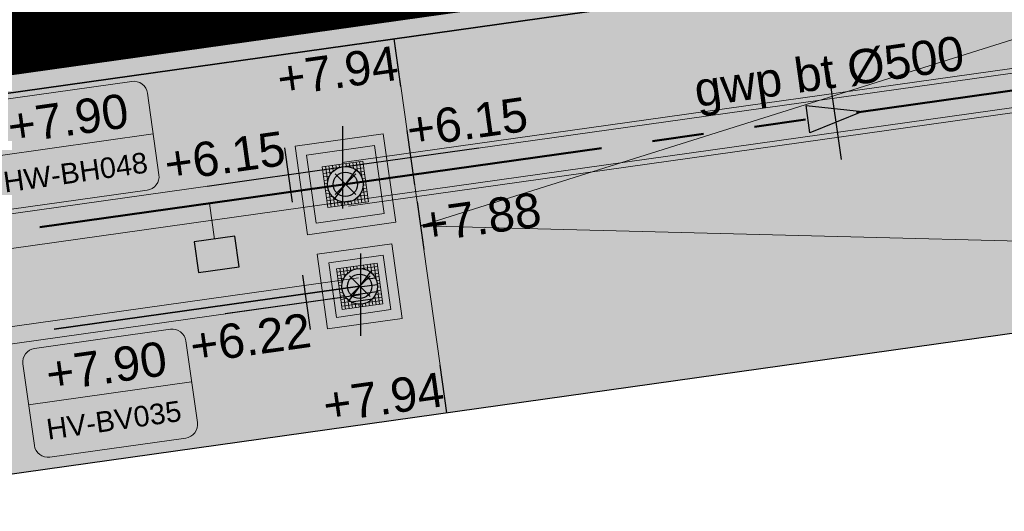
# Model space of a CAD drawing. Extents: x 98477 to 100410, y 398052 to 398969.
# Tile 184 of 256: x 98687 to 98701, y 398429 to 398436. Entities that reach past the tile are written whole.
import ezdxf
from ezdxf.enums import TextEntityAlignment as Align

# ---------------------------------------------------------------- set-up
doc = ezdxf.new("R2010")
doc.units = 0
for name, pattern in [('AL-NUTSTRACE', [17, 5, -3.5, 0, -3.5, 5]), ('RI-DWA', [9.75, 4.5, -0.75, 0.75, -0.75, 0.75, -0.75, 0.75, -0.75]), ('RI-RWA', [8.25, 4.5, -0.75, 0.75, -0.75, 0.75, -0.75])]:
    doc.linetypes.add(name, pattern=pattern)
for name, color, linetype, lineweight in [('N-GW-hoogtelijn laagte NAP +7.50', 90, 'AL-HOOGTELIJN +7.50', 18), ('N-KO-kantverharding', 2, 'Continuous', 25), ('N-RI-DWA b.o.b.', 24, 'Continuous', 25), ('N-RI-DWA hoofdriool', 24, 'RI-DWA', 35), ('N-RI-DWA hoofdriool buiswand', 24, 'Continuous', 13), ('N-RI-DWA put', 1, 'Continuous', 25), ('N-RI-DWA putdeksel', 7, 'Continuous', 18), ('N-RI-DWA putnummer', 24, 'Continuous', 18), ('N-RI-DWA putwand', 7, 'Continuous', 18), ('N-RI-RWA b.o.b.', 162, 'Continuous', 25), ('N-RI-RWA hoofdriool', 162, 'RI-RWA', 50), ('N-RI-RWA hoofdriool buiswand', 162, 'Continuous', 13), ('N-RI-RWA kolkaansluitleiding', 132, 'RI-RWA', 18), ('N-RI-RWA put', 1, 'Continuous', 25), ('N-RI-RWA putdeksel', 7, 'Continuous', 18), ('N-RI-RWA putnummer', 162, 'Continuous', 18), ('N-RI-RWA putwand', 7, 'Continuous', 18), ('N-RI-RWA strenginformatie', 162, 'Continuous', 25), ('N-RI-straatkolk', 7, 'Continuous', 25), ('N-RI-stroomrichting', 7, 'Continuous', 25), ('N-VH-afschotrichting', 250, 'Continuous', 18), ("N-VH-arcering 'MAT' grijs 251", 251, 'Continuous', 18), ('N-VH-arcering printbeton', 8, 'Continuous', 9), ('X-AL-hoogtelijn - Niv 1', 1, 'AL-HOOGTELIJN', 18), ('X-AL-nutstrace VERWERKT', 252, 'AL-NUTSTRACE', 18), ('X-AL-planthoogte VERWERKT', 180, 'Continuous', 25)]:
    doc.layers.add(name, color=color, linetype=linetype, lineweight=lineweight)
for name, color, linetype, plot in [('X-AL-contourlijnen', 30, 'Continuous', False), ('X-AL-hulplijn', 30, 'Continuous', False), ('X-AL-hulplijn riolering', 30, 'Continuous', False)]:
    doc.layers.add(name, color=color, linetype=linetype, plot=plot)
doc.styles.add('CS Annotative', font='arial.ttf')
doc.styles.get("Standard").update_dxf_attribs({"font": 'txt.shx'})
doc.linetypes.add('AL-HOOGTELIJN', pattern='A,10,-1.5,["H",Standard,S=0.9,R=0,X=-0.3,Y=-0.45],-1.5,30', length=43)
doc.linetypes.add('AL-HOOGTELIJN +7.50', pattern='A,7.5,-1.5,["+7.50",Standard,S=0.9,R=0,X=-0.3,Y=-0.45],-4.5,22.5', length=36)

# ---------------------------------------------------------------- blocks, each defined once
blk = doc.blocks.new('*U47')
h = blk.add_hatch()
h.set_pattern_fill('ANSI31', color=256, scale=0.8, angle=143)
h.set_pattern_definition([(188, (-3e-16, -1e-16), (0.013917, -0.099027), [])])
h.paths.add_polyline_path([(-0.156, -0.208, 0.618819), (0.26, 0, 0.235469), (0.156, 0.208)])
at = {"flags": 128}
blk.add_lwpolyline([(-0.156, -0.208), (0.156, 0.208)], dxfattribs=at)
blk.add_circle((0, 0), 0.26)
at = {"layer": 'N-RI-DWA putdeksel', "flags": 128}
blk.add_lwpolyline([(-0.255, -0.339), (0.339, -0.255), (0.255, 0.339), (-0.339, 0.255)], close=True, dxfattribs=at)
at = {"layer": 'N-RI-DWA putdeksel', "lineweight": 5, "flags": 128}
for points in [[(-0.091, 0.29), (-0.085, 0.246)], [(-0.042, 0.297), (-0.036, 0.257)], [(0.008, 0.304), (0.014, 0.26)], [(0.036, 0.258), (0.262, 0.289)], [(0.057, 0.311), (0.066, 0.252)], [(0.107, 0.318), (0.119, 0.231)], [(0.156, 0.325), (0.175, 0.192)], [(0.206, 0.332), (0.238, 0.106)], [(-0.332, 0.206), (-0.106, 0.238)], [(-0.325, 0.156), (-0.192, 0.175)], [(-0.289, 0.262), (-0.258, 0.036)], [(-0.24, 0.269), (-0.221, 0.137)], [(-0.19, 0.276), (-0.178, 0.189)], [(-0.141, 0.283), (-0.132, 0.224)], [(0.137, 0.221), (0.269, 0.24)], [(0.189, 0.178), (0.276, 0.19)], [(-0.318, 0.107), (-0.231, 0.119)], [(-0.311, 0.057), (-0.252, 0.066)], [(-0.304, 0.008), (-0.26, 0.014)], [(0.224, 0.132), (0.283, 0.141)], [(0.246, 0.085), (0.29, 0.091)], [(0.257, 0.036), (0.297, 0.042)], [(-0.297, -0.042), (-0.257, -0.036)], [(-0.29, -0.091), (-0.246, -0.085)], [(-0.283, -0.141), (-0.224, -0.132)], [(-0.238, -0.106), (-0.206, -0.332)], [(0.221, -0.137), (0.24, -0.269)], [(0.231, -0.119), (0.318, -0.107)], [(0.252, -0.066), (0.311, -0.057)], [(0.258, -0.036), (0.289, -0.262)], [(0.26, -0.014), (0.304, -0.008)], [(-0.276, -0.19), (-0.189, -0.178)], [(-0.269, -0.24), (-0.137, -0.221)], [(-0.262, -0.289), (-0.036, -0.258)], [(-0.175, -0.192), (-0.156, -0.325)], [(-0.119, -0.231), (-0.107, -0.318)], [(-0.066, -0.252), (-0.057, -0.311)], [(-0.014, -0.26), (-0.008, -0.304)], [(0.036, -0.257), (0.042, -0.297)], [(0.085, -0.246), (0.091, -0.29)], [(0.106, -0.238), (0.332, -0.206)], [(0.132, -0.224), (0.141, -0.283)], [(0.178, -0.189), (0.19, -0.276)], [(0.192, -0.175), (0.325, -0.156)]]:
    blk.add_lwpolyline(points, dxfattribs=at)
at = {"layer": 'N-RI-DWA putwand', "flags": 128}
for points in [[(-0.468, -0.621), (0.621, -0.468), (0.468, 0.621), (-0.621, 0.468)], [(-0.34, -0.452), (0.452, -0.34), (0.34, 0.452), (-0.452, 0.34)]]:
    blk.add_lwpolyline(points, close=True, dxfattribs=at)
blk = doc.blocks.new('*U89')
at = {"layer": 'X-AL-hulplijn', "flags": 128}
blk.add_lwpolyline([(0.049, -0.347), (-0.049, 0.347)], dxfattribs=at)
at = {"layer": 'X-AL-planthoogte VERWERKT', "linetype": 'Continuous', "style": 'CS Annotative'}
blk.add_attdef('HOOGTE-LINKS', text='', height=0.5, rotation=172, dxfattribs=at).set_placement((0, 0), align=Align.MIDDLE_RIGHT)
blk = doc.blocks.new('*U87')
at = {"layer": 'X-AL-hulplijn', "flags": 128}
blk.add_lwpolyline([(-0.049, 0.347), (0.049, -0.347)], dxfattribs=at)
at = {"layer": 'X-AL-planthoogte VERWERKT', "linetype": 'Continuous', "style": 'CS Annotative'}
blk.add_attdef('HOOGTE-LINKS', text='', height=0.5, rotation=188, dxfattribs=at).set_placement((0, 0), align=Align.MIDDLE_RIGHT)
blk = doc.blocks.new('*U272')
at = {"layer": 'X-AL-hulplijn', "flags": 128}
blk.add_lwpolyline([(-0.049, 0.347), (0.049, -0.347)], dxfattribs=at)
at = {"layer": 'X-AL-planthoogte VERWERKT', "linetype": 'Continuous', "style": 'CS Annotative'}
blk.add_attdef('HOOGTE-RECHTS', text='', height=0.5, rotation=172, dxfattribs=at).set_placement((0, 0), align=Align.MIDDLE_LEFT)
blk = doc.blocks.new('*U52')
h = blk.add_hatch(color=256)
h.dxf.hatch_style = 1
h.paths.add_polyline_path([(-0.156, -0.208, 0.618819), (0.26, 0, 0.235469), (0.156, 0.208)])
at = {"flags": 128}
blk.add_lwpolyline([(-0.156, -0.208), (0.156, 0.208)], dxfattribs=at)
blk.add_circle((0, 0), 0.26)
at = {"layer": 'N-RI-RWA putdeksel', "flags": 128}
blk.add_lwpolyline([(-0.255, -0.339), (0.339, -0.255), (0.255, 0.339), (-0.339, 0.255)], close=True, dxfattribs=at)
at = {"layer": 'N-RI-RWA putdeksel', "lineweight": 5, "flags": 128}
for points in [[(-0.091, 0.29), (-0.085, 0.246)], [(-0.042, 0.297), (-0.036, 0.257)], [(0.008, 0.304), (0.014, 0.26)], [(0.036, 0.258), (0.262, 0.289)], [(0.057, 0.311), (0.066, 0.252)], [(0.107, 0.318), (0.119, 0.231)], [(0.156, 0.325), (0.175, 0.192)], [(0.206, 0.332), (0.238, 0.106)], [(-0.332, 0.206), (-0.106, 0.238)], [(-0.325, 0.156), (-0.192, 0.175)], [(-0.289, 0.262), (-0.258, 0.036)], [(-0.24, 0.269), (-0.221, 0.137)], [(-0.19, 0.276), (-0.178, 0.189)], [(-0.141, 0.283), (-0.132, 0.224)], [(0.137, 0.221), (0.269, 0.24)], [(0.189, 0.178), (0.276, 0.19)], [(-0.318, 0.107), (-0.231, 0.119)], [(-0.311, 0.057), (-0.252, 0.066)], [(-0.304, 0.008), (-0.26, 0.014)], [(0.224, 0.132), (0.283, 0.141)], [(0.246, 0.085), (0.29, 0.091)], [(0.257, 0.036), (0.297, 0.042)], [(-0.297, -0.042), (-0.257, -0.036)], [(-0.29, -0.091), (-0.246, -0.085)], [(-0.283, -0.141), (-0.224, -0.132)], [(-0.238, -0.106), (-0.206, -0.332)], [(0.221, -0.137), (0.24, -0.269)], [(0.231, -0.119), (0.318, -0.107)], [(0.252, -0.066), (0.311, -0.057)], [(0.258, -0.036), (0.289, -0.262)], [(0.26, -0.014), (0.304, -0.008)], [(-0.276, -0.19), (-0.189, -0.178)], [(-0.269, -0.24), (-0.137, -0.221)], [(-0.262, -0.289), (-0.036, -0.258)], [(-0.175, -0.192), (-0.156, -0.325)], [(-0.119, -0.231), (-0.107, -0.318)], [(-0.066, -0.252), (-0.057, -0.311)], [(-0.014, -0.26), (-0.008, -0.304)], [(0.036, -0.257), (0.042, -0.297)], [(0.085, -0.246), (0.091, -0.29)], [(0.106, -0.238), (0.332, -0.206)], [(0.132, -0.224), (0.141, -0.283)], [(0.178, -0.189), (0.19, -0.276)], [(0.192, -0.175), (0.325, -0.156)]]:
    blk.add_lwpolyline(points, dxfattribs=at)
at = {"layer": 'N-RI-RWA putwand', "flags": 128}
for points in [[(-0.553, -0.734), (0.734, -0.553), (0.553, 0.734), (-0.734, 0.553)], [(-0.426, -0.565), (0.565, -0.426), (0.426, 0.565), (-0.565, 0.426)]]:
    blk.add_lwpolyline(points, close=True, dxfattribs=at)
blk = doc.blocks.new('*U739')
at = {"layer": 'X-AL-hulplijn riolering', "flags": 128}
for points in [[(0, -3), (0, 3)], [(5.23, -1.285), (4.673, 2.676)], [(-3.683, -2.537), (-4.239, 1.424)], [(9.903, 1.392), (0, 0)], [(0, 0), (-9.903, -1.392)]]:
    blk.add_lwpolyline(points, dxfattribs=at)
at = {"layer": 'N-RI-RWA b.o.b.', "linetype": 'Continuous', "style": 'CS Annotative'}
blk.add_attdef('B.o.b.rechts', text='', height=0.5, rotation=8, dxfattribs=at).set_placement((0.935, 0.535), align=Align.MIDDLE_LEFT)
blk.add_attdef('B.o.b.links', text='', height=0.5, rotation=8, dxfattribs=at).set_placement((-0.848, 0.285), align=Align.MIDDLE_RIGHT)
blk = doc.blocks.new('*U93')
at = {"layer": 'N-RI-stroomrichting'}
h = blk.add_hatch(color=256, dxfattribs=at)
h.dxf.hatch_style = 1
h.paths.add_polyline_path([(1.981, 0.278), (-1.841, -1.269), (-2.12, 0.712)])
blk.add_lwpolyline([(1.981, 0.278), (-1.841, -1.269), (-2.12, 0.712)], close=True, dxfattribs=at)
at = {"layer": 'X-AL-hulplijn riolering'}
blk.add_lwpolyline([(0.452, -3.218), (-0.452, 3.218)], dxfattribs=at)
at = {"lineweight": 25, "style": 'CS Annotative'}
blk.add_attdef('Strenginformatie', text='', height=2.5, rotation=8, dxfattribs=at).set_placement((-0.452, 3.218), align=Align.MIDDLE_CENTER)
blk = doc.blocks.new('*U555')
at = {"layer": 'X-AL-hulplijn riolering'}
for points in [[(-0.628, 0.628), (0, 0), (0.628, 0.628, 0.414214)], [(0, 0), (-0.628, -0.628, 0.414214), (0.628, -0.628)]]:
    blk.add_hatch(color=256, dxfattribs=at).paths.add_polyline_path(points)
at = {"lineweight": 9}
blk.add_line((-25.891, 1.999), (-14.008, 3.67), dxfattribs=at)
blk.add_lwpolyline([(-24.344, -1.822), (-14.441, -0.431, 0.414214), (-13.59, 0.699), (-14.425, 6.64, 0.414214), (-15.555, 7.491), (-25.457, 6.1, 0.414214), (-26.308, 4.97), (-25.473, -0.971, 0.414214)], format="xyb", close=True)
at = {"layer": 'X-AL-hulplijn riolering'}
for points in [[(0.753, -0.753), (-0.753, 0.753)], [(0.753, 0.753), (-0.753, -0.753)]]:
    blk.add_lwpolyline(points, dxfattribs=at)
blk.add_circle((0, 0), 0.887, dxfattribs=at)
at = {"style": 'CS Annotative'}
for tag, height, p in [('HOOGTE', 2.5, (-20.224, 4.791)), ('NR', 1.5, (-19.674, 0.878))]:
    blk.add_attdef(tag, text='', height=height, rotation=8, dxfattribs=at).set_placement(p, align=Align.MIDDLE_CENTER)
blk = doc.blocks.new('*U514')
at = {"layer": 'X-AL-hulplijn riolering', "flags": 128}
for points in [[(0, -3), (0, 3)], [(-3.683, -2.537), (-4.239, 1.424)], [(0, 0), (-9.903, -1.392)]]:
    blk.add_lwpolyline(points, dxfattribs=at)
at = {"layer": 'N-RI-DWA b.o.b.', "linetype": 'Continuous', "style": 'CS Annotative'}
blk.add_attdef('B.o.b.links', text='', height=0.5, rotation=8, dxfattribs=at).set_placement((-0.737, -0.507), align=Align.MIDDLE_RIGHT)
blk = doc.blocks.new('*U559')
at = {"layer": 'X-AL-hulplijn riolering'}
for points in [[(-0.628, 0.628), (0, 0), (0.628, 0.628, 0.414214)], [(0, 0), (-0.628, -0.628, 0.414214), (0.628, -0.628)]]:
    blk.add_hatch(color=256, dxfattribs=at).paths.add_polyline_path(points)
at = {"lineweight": 9}
blk.add_line((-24.134, -8.619), (-12.251, -6.949), dxfattribs=at)
blk.add_lwpolyline([(-22.587, -12.441), (-12.685, -11.05, 0.414214), (-11.834, -9.92), (-12.669, -3.978, 0.414214), (-13.798, -3.127), (-23.701, -4.519, 0.414214), (-24.552, -5.649), (-23.717, -11.59, 0.414214)], format="xyb", close=True)
at = {"layer": 'X-AL-hulplijn riolering'}
for points in [[(0.753, -0.753), (-0.753, 0.753)], [(0.753, 0.753), (-0.753, -0.753)]]:
    blk.add_lwpolyline(points, dxfattribs=at)
blk.add_circle((0, 0), 0.887, dxfattribs=at)
at = {"style": 'CS Annotative'}
for tag, height, p in [('HOOGTE', 2.5, (-18.468, -5.828)), ('NR', 1.5, (-17.918, -9.741))]:
    blk.add_attdef(tag, text='', height=height, rotation=8, dxfattribs=at).set_placement(p, align=Align.MIDDLE_CENTER)
blk = doc.blocks.new('*U837')
blk.add_lwpolyline([(-1.329, -1.323), (1.642, -0.905), (1.329, 1.323), (-1.642, 0.905)], close=True)
blk.add_solid([(-1.329, -1.323), (-1.642, 0.905), (-1.329, -1.323), (1.642, -0.905)])

msp = doc.modelspace()

# ---------------------------------------------------------------- hatches: boundary and pattern name
at = {"layer": "N-VH-arcering 'MAT' grijs 251"}
h = msp.add_hatch(color=256, dxfattribs=at)
h.dxf.hatch_style = 1
edge = h.paths.add_edge_path()
edge.add_line((98801.71, 398275.503), (98759.079, 398269.511))
edge.add_arc((98758.557, 398273.225), 3.75, 188, 278, ccw=False)
edge.add_line((98754.843, 398272.703), (98754.732, 398273.495))
edge.add_arc((98759.436, 398274.156), 4.75, 98, 188, ccw=False)
edge.add_line((98758.775, 398278.86), (98802.644, 398285.025))
edge.add_arc((98800.8, 398298.146), 13.25, 278, 315.3696)
edge.add_arc((98814.321, 398284.798), 5.75, 98, 135.3696, ccw=False)
edge.add_line((98813.521, 398290.492), (98817.945, 398291.114))
edge.add_arc((98818.745, 398285.42), 5.75, 8, 98, ccw=False)
edge.add_line((98824.439, 398286.22), (98832.122, 398231.557))
edge.add_arc((98824.447, 398230.479), 7.75, -36.9034, 8, ccw=False)
edge.add_line((98830.645, 398225.825), (98822.025, 398214.347))
edge.add_arc((98828.622, 398209.393), 8.25, 143.0966, 188)
edge.add_line((98820.453, 398208.245), (98820.952, 398204.691))
edge.add_line((98820.952, 398204.691), (98824.988, 398175.974))
edge.add_line((98824.988, 398175.974), (98826.345, 398166.319))
edge.add_arc((98829.563, 398166.771), 3.25, 188, 278)
edge.add_line((98830.016, 398163.553), (98845.496, 398165.728))
edge.add_line((98845.496, 398165.728), (98850.051, 398166.368))
edge.add_line((98850.051, 398166.368), (98871.26, 398169.349))
edge.add_line((98871.26, 398169.349), (98879.777, 398170.546))
edge.add_line((98879.777, 398170.546), (98895.918, 398172.814))
edge.add_line((98895.918, 398172.814), (98895.013, 398179.251))
edge.add_line((98895.013, 398179.251), (98835.845, 398170.936))
edge.add_arc((98835.184, 398175.639), 4.75, 188, 278, ccw=False)
edge.add_line((98830.48, 398174.978), (98825.977, 398207.018))
edge.add_arc((98833.652, 398208.097), 7.75, 143.0966, 188, ccw=False)
edge.add_line((98827.454, 398212.751), (98836.074, 398224.229))
edge.add_arc((98829.477, 398229.183), 8.25, 323.0966, 368)
edge.add_line((98837.646, 398230.331), (98837.342, 398232.493))
edge.add_line((98837.342, 398232.493), (98837.342, 398232.493))
edge.add_line((98837.342, 398232.493), (98829.688, 398286.958))
edge.add_arc((98835.382, 398287.758), 5.75, 98, 188, ccw=False)
edge.add_line((98834.582, 398293.452), (98882.505, 398300.187))
edge.add_arc((98883.618, 398292.265), 8, 11.632, 98, ccw=False)
edge.add_line((98891.454, 398293.878), (98891, 398296.086))
edge.add_line((98891, 398296.086), (98889.023, 398305.688))
edge.add_line((98889.023, 398305.688), (98888.557, 398307.974))
edge.add_line((98888.557, 398307.974), (98887.385, 398314.76))
edge.add_arc((98879.502, 398313.398), 8, -82, 9.8011, ccw=False)
edge.add_line((98880.615, 398305.476), (98872.945, 398304.398))
edge.add_arc((98872.423, 398308.111), 3.75, 189.4265, 278, ccw=False)
edge.add_arc((92946.735, 397324.304), 6003.05, 9.426501, 10.6116601)
edge.add_line((98847.121, 398429.774), (98842.313, 398429.098))
edge.add_arc((92946.735, 397324.304), 5998.2, 9.4285467, 10.6137733, ccw=False)
edge.add_arc((98860.089, 398306.469), 3.84, -81.4341, 6.6574, ccw=False)
edge.add_line((98860.661, 398302.671), (98847.185, 398300.777))
edge.add_line((98847.185, 398300.777), (98842.63, 398300.137))
edge.add_line((98842.63, 398300.137), (98820.151, 398296.978))
edge.add_arc((98819.35, 398302.672), 5.75, 188, 278, ccw=False)
edge.add_line((98813.656, 398301.872), (98812.306, 398311.477))
edge.add_line((98812.306, 398311.477), (98811.109, 398319.994))
edge.add_line((98811.109, 398319.994), (98809.244, 398333.263))
edge.add_line((98809.244, 398333.263), (98808.674, 398337.323))
edge.add_line((98808.674, 398337.323), (98807.714, 398344.156))
edge.add_line((98807.714, 398344.156), (98807.707, 398344.206))
edge.add_line((98807.707, 398344.206), (98811.668, 398344.762))
edge.add_line((98811.668, 398344.762), (98829.492, 398347.268))
edge.add_line((98829.492, 398347.268), (98831.968, 398347.616))
edge.add_line((98831.968, 398347.616), (98831.064, 398354.052))
edge.add_line((98831.064, 398354.052), (98828.588, 398353.704))
edge.add_line((98828.588, 398353.704), (98810.763, 398351.199))
edge.add_line((98810.763, 398351.199), (98806.802, 398350.643))
edge.add_line((98806.802, 398350.643), (98806.795, 398350.692))
edge.add_line((98806.795, 398350.692), (98805.146, 398362.424))
edge.add_line((98805.146, 398362.424), (98805.048, 398363.12))
edge.add_line((98805.048, 398363.12), (98803.991, 398370.646))
edge.add_line((98803.991, 398370.646), (98802.488, 398381.341))
edge.add_line((98802.488, 398381.341), (98801.43, 398388.867))
edge.add_line((98801.43, 398388.867), (98799.927, 398399.562))
edge.add_line((98799.927, 398399.562), (98798.869, 398407.088))
edge.add_line((98798.869, 398407.088), (98797.366, 398417.783))
edge.add_line((98797.366, 398417.783), (98796.795, 398421.843))
edge.add_line((98796.795, 398421.843), (98795.884, 398428.329))
edge.add_line((98795.884, 398428.329), (98795.877, 398428.379))
edge.add_line((98795.877, 398428.379), (98799.838, 398428.935))
edge.add_line((98799.838, 398428.935), (98817.663, 398431.44))
edge.add_line((98817.663, 398431.44), (98820.138, 398431.788))
edge.add_line((98820.138, 398431.788), (98819.234, 398438.225))
edge.add_line((98819.234, 398438.225), (98816.758, 398437.877))
edge.add_line((98816.758, 398437.877), (98798.933, 398435.372))
edge.add_line((98798.933, 398435.372), (98794.972, 398434.815))
edge.add_line((98794.972, 398434.815), (98794.965, 398434.865))
edge.add_line((98794.965, 398434.865), (98793.379, 398446.154))
edge.add_line((98793.379, 398446.154), (98792.739, 398450.709))
edge.add_line((98792.739, 398450.709), (98789.338, 398474.904))
edge.add_line((98789.338, 398474.904), (98783.892, 398474.138))
edge.add_line((98783.892, 398474.138), (98786.763, 398453.707))
edge.add_arc((98782.059, 398453.046), 4.75, -82, 8, ccw=False)
edge.add_line((98782.72, 398448.342), (98773.115, 398446.992))
edge.add_line((98773.115, 398446.992), (98764.599, 398445.795))
edge.add_line((98764.599, 398445.795), (98743.407, 398442.817))
edge.add_line((98743.407, 398442.817), (98734.891, 398441.62))
edge.add_line((98734.891, 398441.62), (98611.8, 398424.321))
edge.add_line((98611.8, 398424.321), (98607.657, 398453.801))
edge.add_arc((98611.637, 398454.122), 3.993, 101.3918, 184.6082, ccw=False)
edge.add_line((98610.849, 398458.036), (98611.839, 398458.175))
edge.add_line((98611.839, 398458.175), (98639.566, 398462.072))
edge.add_line((98639.566, 398462.072), (98641.547, 398462.351))
edge.add_line((98641.547, 398462.351), (98659.372, 398464.856))
edge.add_line((98659.372, 398464.856), (98661.847, 398465.204))
edge.add_line((98661.847, 398465.204), (98660.943, 398471.64))
edge.add_line((98660.943, 398471.64), (98649.901, 398470.089))
edge.add_line((98649.901, 398470.089), (98624.649, 398466.54))
edge.add_line((98624.649, 398466.54), (98622.669, 398466.261))
edge.add_line((98622.669, 398466.261), (98604.844, 398463.756))
edge.add_line((98604.844, 398463.756), (98602.864, 398463.478))
edge.add_line((98602.864, 398463.478), (98594.941, 398462.365))
edge.add_line((98594.941, 398462.365), (98576.275, 398459.741))
edge.add_line((98576.275, 398459.741), (98577.18, 398453.304))
edge.add_line((98577.18, 398453.304), (98578.17, 398453.444))
edge.add_line((98578.17, 398453.444), (98598.471, 398456.294))
edge.add_arc((98598.792, 398452.314), 3.993, 11.4249, 94.6095, ccw=False)
edge.add_line((98602.706, 398453.105), (98606.849, 398423.625))
edge.add_line((98606.849, 398423.625), (98548.819, 398415.469))
edge.add_arc((98548.158, 398420.173), 4.75, 188, 278, ccw=False)
edge.add_line((98543.454, 398419.512), (98539.768, 398445.74))
edge.add_line((98539.768, 398445.74), (98538.976, 398445.629))
edge.add_line((98538.976, 398445.629), (98538.732, 398447.362))
edge.add_line((98538.732, 398447.362), (98534.771, 398446.805))
edge.add_line((98534.771, 398446.805), (98536.53, 398434.292))
edge.add_line((98536.53, 398434.292), (98537.17, 398429.737))
edge.add_line((98537.17, 398429.737), (98538.395, 398421.022))
edge.add_line((98538.395, 398421.022), (98539.035, 398416.467))
edge.add_line((98539.035, 398416.467), (98541.025, 398402.306))
edge.add_line((98541.025, 398402.306), (98541.665, 398397.751))
edge.add_line((98541.665, 398397.751), (98543.656, 398383.59))
edge.add_line((98543.656, 398383.59), (98544.296, 398379.035))
edge.add_line((98544.296, 398379.035), (98545.604, 398369.727))
edge.add_arc((98543.871, 398369.483), 1.75, -82, 8, ccw=False)
edge.add_line((98544.115, 398367.75), (98522.477, 398364.709))
edge.add_line((98522.477, 398364.709), (98523.215, 398359.461))
edge.add_line((98523.215, 398359.461), (98545.05, 398362.529))
edge.add_line((98545.05, 398362.529), (98549.605, 398363.17))
edge.add_line((98549.605, 398363.17), (98564.162, 398365.215))
edge.add_arc((98564.824, 398360.512), 4.75, 8, 98, ccw=False)
edge.add_line((98569.527, 398361.173), (98576.5, 398311.56))
edge.add_arc((98571.796, 398310.899), 4.75, -82, 8, ccw=False)
edge.add_line((98572.457, 398306.195), (98563.842, 398304.985))
edge.add_line((98563.842, 398304.985), (98559.287, 398304.344))
edge.add_line((98559.287, 398304.344), (98541.016, 398301.777))
edge.add_line((98541.016, 398301.777), (98541.754, 398296.528))
edge.add_line((98541.754, 398296.528), (98553.885, 398298.233))
edge.add_arc((98554.128, 398296.5), 1.75, 8, 98, ccw=False)
edge.add_line((98555.861, 398296.744), (98557.35, 398286.148))
edge.add_line((98557.35, 398286.148), (98557.99, 398281.593))
edge.add_line((98557.99, 398281.593), (98560.134, 398266.343))
edge.add_line((98560.134, 398266.343), (98560.774, 398261.787))
edge.add_line((98560.774, 398261.787), (98562.917, 398246.537))
edge.add_line((98562.917, 398246.537), (98563.557, 398241.982))
edge.add_line((98563.557, 398241.982), (98565.701, 398226.732))
edge.add_line((98565.701, 398226.732), (98566.341, 398222.177))
edge.add_line((98566.341, 398222.177), (98567.566, 398213.462))
edge.add_line((98567.566, 398213.462), (98568.206, 398208.907))
edge.add_line((98568.206, 398208.907), (98576.531, 398149.669))
edge.add_line((98576.531, 398149.669), (98576.556, 398149.491))
edge.add_line((98576.556, 398149.491), (98535.46, 398143.715))
edge.add_line((98535.46, 398143.715), (98536.347, 398137.407))
edge.add_line((98536.347, 398137.407), (98537.337, 398137.546))
edge.add_line((98537.337, 398137.546), (98577.443, 398143.183))
edge.add_line((98577.443, 398143.183), (98578.765, 398133.775))
edge.add_line((98578.765, 398133.775), (98538.659, 398128.139))
edge.add_line((98538.659, 398128.139), (98537.669, 398128))
edge.add_line((98537.669, 398128), (98538.573, 398121.563))
edge.add_line((98538.573, 398121.563), (98579.669, 398127.339))
edge.add_line((98579.669, 398127.339), (98579.676, 398127.289))
edge.add_line((98579.676, 398127.289), (98580.766, 398119.535))
edge.add_line((98580.766, 398119.535), (98582.575, 398106.662))
edge.add_line((98582.575, 398106.662), (98583.062, 398103.196))
edge.add_line((98583.062, 398103.196), (98584.872, 398090.322))
edge.add_line((98584.872, 398090.322), (98585.359, 398086.856))
edge.add_line((98585.359, 398086.856), (98587.168, 398073.983))
edge.add_line((98587.168, 398073.983), (98588.149, 398067.001))
edge.add_arc((98585.921, 398066.688), 2.25, -71.0527, 8, ccw=False)
edge.add_line((98586.652, 398064.56), (98587.088, 398064.71))
edge.add_line((98587.088, 398064.71), (98595.765, 398067.689))
edge.add_line((98595.765, 398067.689), (98596.093, 398067.801))
edge.add_arc((98595.362, 398069.929), 2.25, 188, 288.9473, ccw=False)
edge.add_line((98593.134, 398069.616), (98582.466, 398145.525))
edge.add_arc((98587.169, 398146.186), 4.75, 98, 188, ccw=False)
edge.add_line((98586.508, 398150.89), (98609.067, 398154.06))
edge.add_line((98609.067, 398154.06), (98621.308, 398156.2))
edge.add_line((98621.308, 398156.2), (98618.713, 398174.661))
edge.add_line((98618.713, 398174.661), (98600.889, 398172.156))
edge.add_line((98600.889, 398172.156), (98602.706, 398159.225))
edge.add_line((98602.706, 398159.225), (98585.673, 398156.831))
edge.add_arc((98585.086, 398161.633), 4.838, 189.0296, 276.9704, ccw=False)
edge.add_line((98580.308, 398160.874), (98573.635, 398208.357))
edge.add_line((98573.635, 398208.357), (98572.717, 398214.893))
edge.add_line((98572.717, 398214.893), (98570.017, 398234.104))
edge.add_line((98570.017, 398234.104), (98569.098, 398240.64))
edge.add_line((98569.098, 398240.64), (98568.632, 398243.957))
edge.add_line((98568.632, 398243.957), (98568.166, 398247.275))
edge.add_arc((98572.869, 398247.936), 4.75, 98, 188, ccw=False)
edge.add_line((98572.208, 398252.64), (98597.856, 398256.244))
edge.add_line((98597.856, 398256.244), (98604.392, 398257.163))
edge.add_line((98604.392, 398257.163), (98619.642, 398259.306))
edge.add_line((98619.642, 398259.306), (98626.178, 398260.225))
edge.add_line((98626.178, 398260.225), (98639.447, 398262.089))
edge.add_line((98639.447, 398262.089), (98639.497, 398262.096))
edge.add_line((98639.497, 398262.096), (98640.054, 398258.135))
edge.add_line((98640.054, 398258.135), (98641.863, 398245.262))
edge.add_line((98641.863, 398245.262), (98642.141, 398243.281))
edge.add_line((98642.141, 398243.281), (98643.255, 398235.359))
edge.add_line((98643.255, 398235.359), (98644.577, 398225.952))
edge.add_line((98644.577, 398225.952), (98646.038, 398215.554))
edge.add_line((98646.038, 398215.554), (98646.386, 398213.078))
edge.add_line((98646.386, 398213.078), (98652.823, 398213.983))
edge.add_line((98652.823, 398213.983), (98652.475, 398216.458))
edge.add_line((98652.475, 398216.458), (98651.709, 398221.905))
edge.add_line((98651.709, 398221.905), (98651.431, 398223.885))
edge.add_line((98651.431, 398223.885), (98649.622, 398236.759))
edge.add_line((98649.622, 398236.759), (98649.343, 398238.739))
edge.add_line((98649.343, 398238.739), (98646.49, 398259.04))
edge.add_line((98646.49, 398259.04), (98645.934, 398263.001))
edge.add_line((98645.934, 398263.001), (98645.983, 398263.008))
edge.add_line((98645.983, 398263.008), (98654.398, 398264.191))
edge.add_line((98654.398, 398264.191), (98722.625, 398273.779))
edge.add_line((98722.625, 398273.779), (98731.142, 398274.976))
edge.add_line((98731.142, 398274.976), (98743.97, 398276.779))
edge.add_arc((98744.557, 398271.977), 4.838, 9.0296, 96.9704, ccw=False)
edge.add_line((98749.335, 398272.737), (98750.727, 398262.834))
edge.add_line((98750.727, 398262.834), (98752.41, 398263.07))
edge.add_line((98752.41, 398263.07), (98756.966, 398263.711))
edge.add_line((98756.966, 398263.711), (98772.216, 398265.854))
edge.add_line((98772.216, 398265.854), (98776.771, 398266.494))
edge.add_line((98776.771, 398266.494), (98795.982, 398269.194))
edge.add_line((98795.982, 398269.194), (98800.537, 398269.834))
edge.add_line((98800.537, 398269.834), (98802.468, 398270.106))
edge.add_line((98802.468, 398270.106), (98801.71, 398275.503))
edge = h.paths.add_edge_path(flags=16)
edge.add_line((98744.062, 398333.464), (98751.984, 398334.577))
edge.add_line((98751.984, 398334.577), (98753.966, 398334.856))
edge.add_line((98753.966, 398334.856), (98764.363, 398336.317))
edge.add_line((98764.363, 398336.317), (98764.363, 398336.317))
edge.add_line((98764.363, 398336.317), (98766.343, 398336.595))
edge.add_line((98766.343, 398336.595), (98774.265, 398337.708))
edge.add_line((98774.265, 398337.708), (98774.247, 398337.837))
edge.add_line((98774.247, 398337.837), (98802.49, 398341.806))
edge.add_line((98802.49, 398341.806), (98803.019, 398338.043))
edge.add_line((98803.019, 398338.043), (98808.474, 398299.225))
edge.add_arc((98800.8, 398298.146), 7.75, -82, 8, ccw=False)
edge.add_line((98801.878, 398290.472), (98771.967, 398286.268))
edge.add_line((98771.967, 398286.268), (98767.412, 398285.628))
edge.add_line((98767.412, 398285.628), (98755.133, 398283.902))
edge.add_line((98755.133, 398283.902), (98746.617, 398282.705))
edge.add_line((98746.617, 398282.705), (98730.376, 398280.423))
edge.add_line((98730.376, 398280.423), (98721.86, 398279.226))
edge.add_line((98721.86, 398279.226), (98654.328, 398269.735))
edge.add_arc((98653.667, 398274.439), 4.75, 188, 278, ccw=False)
edge.add_line((98648.963, 398273.778), (98644.134, 398308.14))
edge.add_line((98644.134, 398308.14), (98642.937, 398316.656))
edge.add_line((98642.937, 398316.656), (98640.3, 398335.422))
edge.add_line((98640.3, 398335.422), (98638.121, 398335.116))
edge.add_line((98638.121, 398335.116), (98637.23, 398334.99))
edge.add_line((98637.23, 398334.99), (98635.051, 398334.684))
edge.add_line((98635.051, 398334.684), (98635.74, 398329.782))
edge.add_line((98635.74, 398329.782), (98636.937, 398321.266))
edge.add_line((98636.937, 398321.266), (98638.385, 398310.967))
edge.add_line((98638.385, 398310.967), (98639.025, 398306.412))
edge.add_line((98639.025, 398306.412), (98641.168, 398291.162))
edge.add_line((98641.168, 398291.162), (98642.365, 398282.646))
edge.add_line((98642.365, 398282.646), (98643.715, 398273.04))
edge.add_arc((98639.011, 398272.379), 4.75, -82, 8, ccw=False)
edge.add_line((98639.672, 398267.675), (98619.322, 398264.815))
edge.add_line((98619.322, 398264.815), (98614.272, 398264.105))
edge.add_line((98614.272, 398264.105), (98593.922, 398261.245))
edge.add_arc((98593.261, 398265.949), 4.75, 188, 278, ccw=False)
edge.add_line((98588.557, 398265.288), (98581.779, 398313.514))
edge.add_line((98581.779, 398313.514), (98580.582, 398322.03))
edge.add_line((98580.582, 398322.03), (98575.231, 398360.106))
edge.add_line((98575.231, 398360.106), (98574.591, 398364.661))
edge.add_line((98574.591, 398364.661), (98572.663, 398378.377))
edge.add_line((98572.663, 398378.377), (98571.188, 398388.873))
edge.add_line((98571.188, 398388.873), (98568.516, 398407.887))
edge.add_arc((98573.22, 398408.548), 4.75, 98, 188, ccw=False)
edge.add_line((98572.559, 398413.251), (98607.119, 398418.109))
edge.add_line((98607.119, 398418.109), (98607.614, 398418.178))
edge.add_line((98607.614, 398418.178), (98611.584, 398389.936))
edge.add_line((98611.584, 398389.936), (98611.455, 398389.918))
edge.add_line((98611.455, 398389.918), (98613.264, 398377.044))
edge.add_line((98613.264, 398377.044), (98613.334, 398376.549))
edge.add_line((98613.334, 398376.549), (98626.207, 398378.358))
edge.add_line((98626.207, 398378.358), (98628.188, 398378.637))
edge.add_line((98628.188, 398378.637), (98636.11, 398379.75))
edge.add_line((98636.11, 398379.75), (98648.369, 398381.473))
edge.add_line((98648.369, 398381.473), (98647.465, 398387.91))
edge.add_line((98647.465, 398387.91), (98634.591, 398386.1))
edge.add_line((98634.591, 398386.1), (98632.492, 398385.805))
edge.add_line((98632.492, 398385.805), (98619.737, 398384.013))
edge.add_line((98619.737, 398384.013), (98617.509, 398383.7))
edge.add_line((98617.509, 398383.7), (98612.566, 398418.874))
edge.add_line((98612.566, 398418.874), (98613.061, 398418.944))
edge.add_line((98613.061, 398418.944), (98667.575, 398426.605))
edge.add_line((98667.575, 398426.605), (98722.089, 398434.267))
edge.add_line((98722.089, 398434.267), (98726.149, 398434.837))
edge.add_line((98726.149, 398434.837), (98759.422, 398439.513))
edge.add_line((98759.422, 398439.513), (98763.483, 398440.084))
edge.add_line((98763.483, 398440.084), (98783.486, 398442.895))
edge.add_arc((98784.147, 398438.192), 4.75, 8, 98, ccw=False)
edge.add_line((98788.851, 398438.853), (98795.615, 398390.726))
edge.add_arc((98790.911, 398390.065), 4.75, -82, 8, ccw=False)
edge.add_line((98791.572, 398385.361), (98787.363, 398384.769))
edge.add_line((98787.363, 398384.769), (98774.49, 398382.96))
edge.add_line((98774.49, 398382.96), (98766.122, 398381.784))
edge.add_line((98766.122, 398381.784), (98766.072, 398381.777))
edge.add_line((98766.072, 398381.777), (98764.945, 398389.798))
edge.add_line((98764.945, 398389.798), (98762.092, 398410.099))
edge.add_line((98762.092, 398410.099), (98761.953, 398411.089))
edge.add_line((98761.953, 398411.089), (98755.516, 398410.184))
edge.add_line((98755.516, 398410.184), (98755.655, 398409.194))
edge.add_line((98755.655, 398409.194), (98758.508, 398388.894))
edge.add_line((98758.508, 398388.894), (98759.636, 398380.872))
edge.add_line((98759.636, 398380.872), (98759.586, 398380.865))
edge.add_line((98759.586, 398380.865), (98748.792, 398379.348))
edge.add_line((98748.792, 398379.348), (98744.237, 398378.708))
edge.add_line((98744.237, 398378.708), (98741.316, 398378.298))
edge.add_line((98741.316, 398378.298), (98735.869, 398377.532))
edge.add_line((98735.869, 398377.532), (98732.948, 398377.122))
edge.add_line((98732.948, 398377.122), (98728.393, 398376.482))
edge.add_line((98728.393, 398376.482), (98718.319, 398375.066))
edge.add_arc((98720.442, 398359.964), 15.25, 98, 128)
edge.add_line((98711.053, 398371.981), (98707.249, 398369.01))
edge.add_line((98707.249, 398369.01), (98710.512, 398364.833))
edge.add_line((98710.512, 398364.833), (98713.62, 398367.262))
edge.add_arc((98721.254, 398357.324), 12.531, 99.3779, 127.5301, ccw=False)
edge.add_line((98719.212, 398369.688), (98728.557, 398371.001))
edge.add_line((98728.557, 398371.001), (98733.112, 398371.641))
edge.add_line((98733.112, 398371.641), (98743.906, 398373.158))
edge.add_line((98743.906, 398373.158), (98752.423, 398374.355))
edge.add_line((98752.423, 398374.355), (98763.216, 398375.872))
edge.add_line((98763.216, 398375.872), (98767.772, 398376.512))
edge.add_line((98767.772, 398376.512), (98793.321, 398380.103))
edge.add_arc((98793.768, 398376.291), 3.838, 9.3042, 96.6958, ccw=False)
edge.add_line((98797.556, 398376.911), (98799.602, 398362.354))
edge.add_line((98799.602, 398362.354), (98801.641, 398347.847))
edge.add_line((98801.641, 398347.847), (98801.71, 398347.352))
edge.add_line((98801.71, 398347.352), (98773.468, 398343.383))
edge.add_line((98773.468, 398343.383), (98773.361, 398344.145))
edge.add_line((98773.361, 398344.145), (98770.885, 398343.797))
edge.add_line((98770.885, 398343.797), (98758.012, 398341.988))
edge.add_line((98758.012, 398341.988), (98756.031, 398341.71))
edge.add_line((98756.031, 398341.71), (98743.158, 398339.9))
edge.add_line((98743.158, 398339.9), (98743.158, 398339.9))
edge.add_line((98743.158, 398339.9), (98742.167, 398339.761))
edge.add_line((98742.167, 398339.761), (98743.072, 398333.324))
edge.add_line((98743.072, 398333.324), (98744.062, 398333.464))
edge = h.paths.add_edge_path(flags=16)
edge.add_line((98545.99, 398402.903), (98545.74, 398404.686))
edge.add_arc((98550.444, 398405.347), 4.75, 98, 188, ccw=False)
edge.add_line((98549.783, 398410.05), (98557.705, 398411.164))
edge.add_arc((98558.366, 398406.46), 4.75, 8, 98, ccw=False)
edge.add_line((98563.07, 398407.121), (98563.355, 398405.091))
edge.add_line((98563.355, 398405.091), (98565.095, 398392.713))
edge.add_line((98565.095, 398392.713), (98565.443, 398390.237))
edge.add_line((98565.443, 398390.237), (98567.182, 398377.859))
edge.add_line((98567.182, 398377.859), (98567.468, 398375.829))
edge.add_arc((98562.764, 398375.168), 4.75, -82, 8, ccw=False)
edge.add_line((98563.425, 398370.464), (98555.503, 398369.35))
edge.add_arc((98554.842, 398374.054), 4.75, 188, 278, ccw=False)
edge.add_line((98550.138, 398373.393), (98549.887, 398375.176))
edge.add_line((98549.887, 398375.176), (98548.078, 398388.049))
edge.add_line((98548.078, 398388.049), (98547.8, 398390.03))
edge.add_line((98547.8, 398390.03), (98545.99, 398402.903))
edge = h.paths.add_edge_path(flags=16)
edge.add_line((98580.974, 398279.723), (98580.696, 398281.704))
edge.add_line((98580.696, 398281.704), (98579.235, 398292.102))
edge.add_line((98579.235, 398292.102), (98578.56, 398296.904))
edge.add_arc((98573.856, 398296.243), 4.75, 8, 98)
edge.add_line((98573.195, 398300.947), (98565.57, 398299.875))
edge.add_arc((98566.231, 398295.172), 4.75, 98, 186.1904)
edge.add_line((98561.508, 398294.659), (98561.506, 398294.659))
edge.add_line((98561.506, 398294.659), (98563.663, 398279.31))
edge.add_line((98563.663, 398279.31), (98563.942, 398277.329))
edge.add_line((98563.942, 398277.329), (98566.099, 398261.98))
edge.add_line((98566.099, 398261.98), (98566.101, 398261.981))
edge.add_arc((98570.782, 398262.79), 4.75, 189.8096, 278)
edge.add_line((98571.443, 398258.086), (98579.068, 398259.158))
edge.add_arc((98578.407, 398263.862), 4.75, 278, 368)
edge.add_line((98583.111, 398264.523), (98582.436, 398269.325))
edge.add_line((98582.436, 398269.325), (98580.974, 398279.723))
edge = h.paths.add_edge_path(flags=16)
edge.add_line((98615.081, 398162.782), (98614.489, 398166.998))
edge.add_arc((98612.756, 398166.755), 1.75, 8, 98)
edge.add_line((98612.512, 398168.488), (98608.551, 398167.931))
edge.add_arc((98608.795, 398166.198), 1.75, 98, 188)
edge.add_line((98607.062, 398165.955), (98607.654, 398161.738))
edge.add_arc((98609.387, 398161.982), 1.75, 188, 278)
edge.add_line((98609.631, 398160.249), (98613.592, 398160.805))
edge.add_arc((98613.348, 398162.538), 1.75, 278, 368)
at = {"layer": 'N-VH-arcering printbeton'}
h = msp.add_hatch(dxfattribs=at)
h.set_pattern_fill('CS-PRINTBETON', color=256)
h.set_pattern_definition([(45, (0, 0), (-0.3535533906, 0.3535533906), []), (45, (0.35, 0), (-0.3535533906, 0.3535533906), [0.5, -0.2])])
edge = h.paths.add_edge_path()
edge.add_line((98773.115, 398446.992), (98782.72, 398448.342))
edge.add_arc((98782.059, 398453.046), 4.75, 278, 317.1667)
edge.add_line((98785.543, 398449.816), (98782.159, 398473.895))
edge.add_line((98782.159, 398473.895), (98780.178, 398473.616))
edge.add_line((98780.178, 398473.616), (98783.05, 398453.185))
edge.add_arc((98780.079, 398452.767), 3, -82, 8, ccw=False)
edge.add_line((98780.496, 398449.796), (98611.557, 398426.054))
edge.add_line((98611.557, 398426.054), (98611.8, 398424.321))
edge.add_line((98611.8, 398424.321), (98734.891, 398441.62))
edge.add_line((98734.891, 398441.62), (98743.407, 398442.817))
edge.add_line((98743.407, 398442.817), (98764.599, 398445.795))
edge.add_line((98764.599, 398445.795), (98773.115, 398446.992))

# ---------------------------------------------------------------- linework, layer by layer
at = {"layer": 'N-GW-hoogtelijn laagte NAP +7.50', "flags": 128}
msp.add_lwpolyline([(98579.2, 398351.278, 0.120098), (98586.248, 398352.161, -0.015197), (98619.73, 398363.753, 0.13217), (98677.194, 398400.238, -0.060323), (98695.457, 398415.873, 0.229358), (98703.42, 398429.39, -0.35085), (98704.278, 398430.299), (98716.287, 398431.987, -0.444222), (98717.425, 398431.035, 0.018576), (98721.08, 398382.668, -0.429555), (98718.28, 398379.337), (98718.242, 398379.334, -0.387168), (98715.096, 398381.87, 0.65605), (98680.486, 398390.924, -0.148015), (98664.357, 398379.616, 0.657492), (98660.727, 398339.383, -0.123839), (98683.701, 398318.238, 0.438095), (98706.182, 398314.505, -0.093993), (98716.13, 398319.606, 0.460666), (98724.517, 398338.335, -0.067279), (98716.761, 398362.716, -0.341459), (98718.755, 398366.505), (98718.772, 398366.513, -0.500859), (98723.691, 398363.823, 0.003089), (98724.879, 398355.845, 0.299191), (98755.464, 398322.044, -0.004165), (98757.347, 398321.538, -0.926998), (98757.154, 398320.56, 0.106159), (98739.175, 398318.893, 0.067252), (98705.712, 398303.21, 0.265838), (98699.767, 398291.749, 0.01406), (98700.673, 398278.68)], format="xyb", dxfattribs=at)
at = {"layer": 'N-KO-kantverharding', "flags": 128}
msp.add_lwpolyline([(98734.891, 398441.62), (98611.8, 398424.321), (98607.657, 398453.801, -0.379946), (98610.849, 398458.036), (98611.839, 398458.175), (98612.535, 398453.224), (98640.262, 398457.121), (98639.566, 398462.072), (98641.547, 398462.351), (98642.243, 398457.399), (98660.068, 398459.904), (98659.372, 398464.856), (98661.847, 398465.204), (98660.943, 398471.64), (98649.901, 398470.089), (98649.205, 398475.04), (98623.954, 398471.491), (98624.649, 398466.54), (98622.669, 398466.261), (98621.973, 398471.213), (98604.148, 398468.708)], format="xyb", dxfattribs=at)
msp.add_lwpolyline([(98617.509, 398383.7), (98612.566, 398418.874), (98613.061, 398418.944), (98667.575, 398426.605), (98722.089, 398434.267)], dxfattribs=at)
at = {"layer": 'N-RI-DWA hoofdriool'}
msp.add_lwpolyline([(98691.509, 398431.988), (98628.552, 398423.141)], dxfattribs=at)
at = {"layer": 'N-RI-DWA hoofdriool buiswand', "flags": 128}
for points in [[(98691.491, 398432.112), (98628.535, 398423.264)], [(98691.526, 398431.865), (98628.57, 398423.017)]]:
    msp.add_lwpolyline(points, dxfattribs=at)
at = {"layer": 'N-RI-RWA hoofdriool'}
for points in [[(98728.575, 398438.713), (98711.375, 398436.295), (98691.3, 398433.474)], [(98691.3, 398433.474), (98608.464, 398421.832)]]:
    msp.add_lwpolyline(points, dxfattribs=at)
at = {"layer": 'N-RI-RWA hoofdriool buiswand', "flags": 128}
for points in [[(98728.531, 398439.029), (98711.331, 398436.612), (98691.255, 398433.791)], [(98728.541, 398438.96), (98711.34, 398436.543), (98691.265, 398433.721)], [(98728.61, 398438.465), (98711.41, 398436.048), (98691.335, 398433.226)], [(98728.62, 398438.396), (98711.42, 398435.978), (98691.345, 398433.157)], [(98691.265, 398433.721), (98608.429, 398422.08)], [(98691.335, 398433.226), (98608.499, 398421.584)]]:
    msp.add_lwpolyline(points, dxfattribs=at)
at = {"layer": 'N-RI-RWA kolkaansluitleiding', "flags": 128}
msp.add_lwpolyline([(98689.393, 398432.676), (98689.319, 398433.196)], dxfattribs=at)
at = {"layer": 'N-VH-afschotrichting', "flags": 128}
msp.add_lwpolyline([(98706.901, 398437.434), (98692.395, 398432.87), (98707.597, 398432.482)], dxfattribs=at)
at = {"layer": 'X-AL-contourlijnen', "flags": 128}
msp.add_lwpolyline([(98773.115, 398446.992), (98782.72, 398448.342, 0.17258), (98785.543, 398449.816), (98782.159, 398473.895), (98780.178, 398473.616), (98783.05, 398453.185, -0.414214), (98780.496, 398449.796), (98611.557, 398426.054), (98611.8, 398424.321), (98734.891, 398441.62), (98743.407, 398442.817), (98764.599, 398445.795)], format="xyb", close=True, dxfattribs=at)
msp.add_lwpolyline([(98734.891, 398441.62), (98611.8, 398424.321), (98607.657, 398453.801, -0.379946), (98610.849, 398458.036), (98611.839, 398458.175), (98639.566, 398462.072), (98641.547, 398462.351), (98659.372, 398464.856), (98661.847, 398465.204), (98660.943, 398471.64), (98649.901, 398470.089), (98624.649, 398466.54), (98622.669, 398466.261), (98604.844, 398463.756)], format="xyb", dxfattribs=at)
msp.add_lwpolyline([(98572.559, 398413.251), (98607.119, 398418.109), (98607.614, 398418.178), (98611.584, 398389.936), (98611.455, 398389.918), (98613.264, 398377.044), (98613.334, 398376.549), (98626.207, 398378.358), (98628.188, 398378.637), (98636.11, 398379.75), (98648.369, 398381.473), (98647.465, 398387.91), (98634.591, 398386.1), (98632.492, 398385.805), (98619.737, 398384.013), (98617.509, 398383.7), (98612.566, 398418.874), (98613.061, 398418.944), (98667.575, 398426.605), (98722.089, 398434.267)], dxfattribs=at)
at = {"layer": 'X-AL-hoogtelijn - Niv 1', "ltscale": 0.25, "flags": 128}
msp.add_lwpolyline([(98692.012, 398435.594), (98692.777, 398430.147)], dxfattribs=at)
at = {"layer": 'X-AL-nutstrace VERWERKT', "const_width": 1.5, "flags": 128}
msp.add_lwpolyline([(98793.722, 398450.898), (98538.728, 398415.061)], dxfattribs=at)

# ---------------------------------------------------------------- block references
at = {"layer": 'N-RI-DWA b.o.b.'}
ref = msp.add_blockref('*U514', (98691.526, 398431.865), dxfattribs=dict(at, xscale=0.2, yscale=0.2, zscale=0.2))
ref.add_attrib('B.o.b.links', '+6.22', dxfattribs={"linetype": 'Continuous', "height": 0.5, "rotation": 8, "style": 'CS Annotative'}).set_placement((98690.79, 398431.357), align=Align.MIDDLE_RIGHT)
at = {"layer": 'N-RI-DWA put'}
msp.add_blockref('*U47', (98691.509, 398431.988), dxfattribs=at)
at = {"layer": 'N-RI-DWA putnummer'}
ref = msp.add_blockref('*U559', (98691.509, 398431.988), dxfattribs=dict(at, xscale=0.2, yscale=0.2, zscale=0.2))
ref.add_attrib('HOOGTE', '+7.90', dxfattribs={"linetype": 'Continuous', "height": 0.5, "rotation": 8, "style": 'CS Annotative'}).set_placement((98687.815, 398430.823), align=Align.MIDDLE_CENTER)
ref.add_attrib('NR', 'HV-BV035', dxfattribs={"linetype": 'Continuous', "height": 0.3, "rotation": 8, "style": 'CS Annotative'}).set_placement((98687.925, 398430.04), align=Align.MIDDLE_CENTER)
at = {"layer": 'N-RI-RWA b.o.b.'}
ref = msp.add_blockref('*U739', (98691.265, 398433.721), dxfattribs=dict(at, xscale=0.2, yscale=0.2, zscale=0.2))
ref.add_attrib('B.o.b.links', '+6.15', dxfattribs={"linetype": 'Continuous', "height": 0.5, "rotation": 8, "style": 'CS Annotative'}).set_placement((98690.417, 398434.006), align=Align.MIDDLE_RIGHT)
ref.add_attrib('B.o.b.rechts', '+6.15', dxfattribs={"linetype": 'Continuous', "height": 0.5, "rotation": 8, "style": 'CS Annotative'}).set_placement((98692.2, 398434.257), align=Align.MIDDLE_LEFT)
at = {"layer": 'N-RI-RWA put'}
msp.add_blockref('*U52', (98691.3, 398433.474), dxfattribs=at)
at = {"layer": 'N-RI-RWA putnummer'}
ref = msp.add_blockref('*U555', (98691.3, 398433.474), dxfattribs=dict(at, xscale=0.2, yscale=0.2, zscale=0.2))
ref.add_attrib('HOOGTE', '+7.90', dxfattribs={"linetype": 'Continuous', "height": 0.5, "rotation": 8, "style": 'CS Annotative'}).set_placement((98687.255, 398434.432), align=Align.MIDDLE_CENTER)
ref.add_attrib('NR', 'HW-BH048', dxfattribs={"linetype": 'Continuous', "height": 0.3, "rotation": 8, "style": 'CS Annotative'}).set_placement((98687.365, 398433.649), align=Align.MIDDLE_CENTER)
at = {"layer": 'N-RI-RWA strenginformatie'}
ref = msp.add_blockref('*U93', (98698.44, 398434.477), dxfattribs=dict(at, xscale=0.2, yscale=0.2, zscale=0.2))
ref.add_attrib('Strenginformatie', 'gwp bt %%C500', dxfattribs={"linetype": 'Continuous', "lineweight": 25, "height": 0.5, "rotation": 8, "style": 'CS Annotative'}).set_placement((98698.35, 398435.121), align=Align.MIDDLE_CENTER)
at = {"layer": 'N-RI-straatkolk', "xscale": 0.2, "yscale": 0.2, "zscale": 0.2}
msp.add_blockref('*U837', (98689.424, 398432.453), dxfattribs=at)
at = {"layer": 'X-AL-planthoogte VERWERKT'}
ref = msp.add_blockref('*U89', (98692.061, 398435.247), dxfattribs=dict(at, yscale=-1, rotation=196.0000000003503))
ref.add_attrib('HOOGTE-LINKS', '+7.94', dxfattribs={"linetype": 'Continuous', "height": 0.5, "rotation": 8, "style": 'CS Annotative'}).set_placement((98692.061, 398435.247), align=Align.MIDDLE_RIGHT)
ref = msp.add_blockref('*U272', (98692.395, 398432.87), dxfattribs=dict(at, yscale=-1, rotation=196.0000000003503))
ref.add_attrib('HOOGTE-RECHTS', '+7.88', dxfattribs={"linetype": 'Continuous', "height": 0.5, "rotation": 8, "style": 'CS Annotative'}).set_placement((98692.395, 398432.87), align=Align.MIDDLE_LEFT)
at = {"layer": 'X-AL-planthoogte VERWERKT', "rotation": 179.9999999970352}
msp.add_blockref('*U87', (98692.729, 398430.494), dxfattribs=at).add_auto_attribs({'HOOGTE-LINKS': '+7.94'})

doc.saveas('drawing.dxf')
